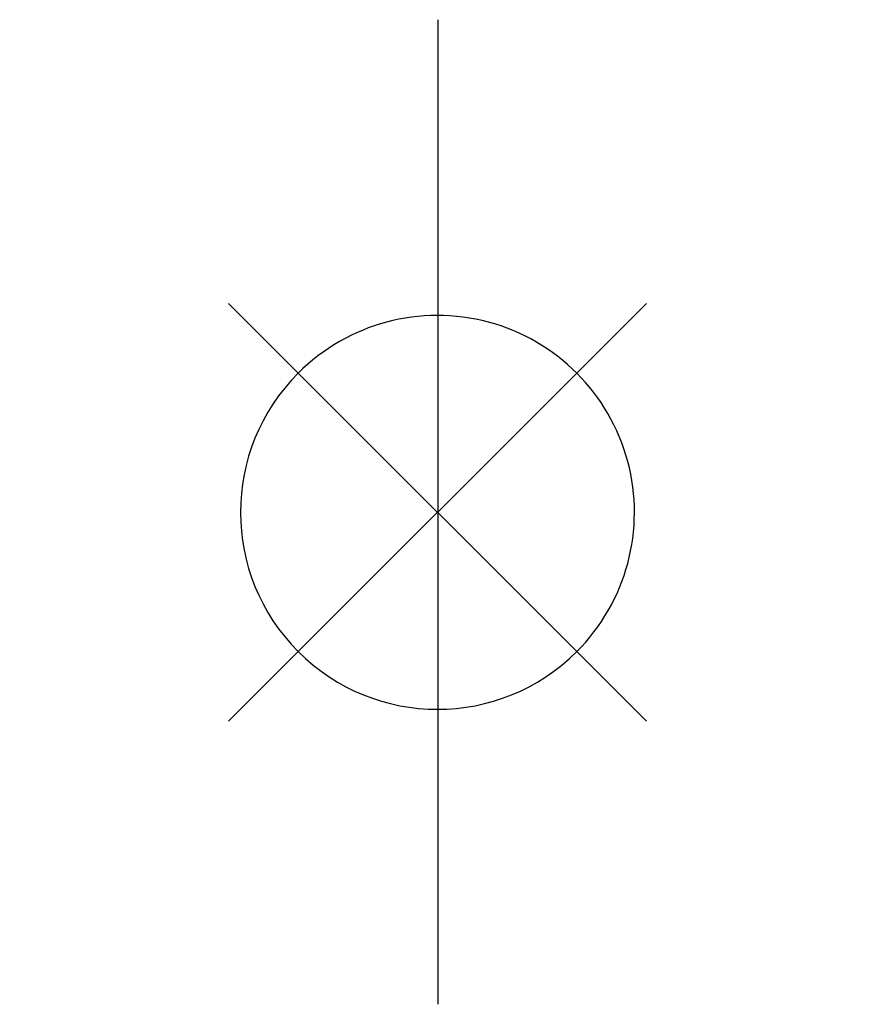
# Model space of a CAD drawing. Extents: x -29284 to 2055880, y -64816 to 121103.
# Tile 3 of 123: x -29284 to -27587, y 44247 to 46247. Entities that reach past the tile are written whole.
import ezdxf

# ---------------------------------------------------------------- set-up
doc = ezdxf.new("R2010")
doc.units = 0
doc.header["$LTSCALE"] = 50
doc.header["$MEASUREMENT"] = 0
doc.linetypes.add('DASHDOT', pattern=[1, 0.5, -0.25, 0, -0.25])
doc.linetypes.add('DD1', pattern=[2.66667, 1.66667, -0.5, 0, -0.5])
for name, color, linetype in [('A--L90--_F-23-', 7, 'CONTINUOUS'), ('A--L90--_F123-', 7, 'CONTINUOUS'), ('STRAMIEN', 1, 'DD1')]:
    doc.layers.add(name, color=color, linetype=linetype)

# ---------------------------------------------------------------- blocks, each defined once
blk = doc.blocks.new('S090024-')
at = {"layer": 'A--L90--_F-23-', "color": 255}
blk.add_circle((0, 0), 0.0123, dxfattribs=at)
at = {"layer": 'A--L90--_F123-', "color": 2, "linetype": 'Continuous'}
for points in [[(-0.000001, 5.999999), (-0.000001, -6)], [(-6.000001, 0), (5.999999, 0)]]:
    blk.add_lwpolyline(points, dxfattribs=at)
blk.add_lwpolyline([(-4.000001, 0, 1), (3.999998, 0, 1)], format="xyb", close=True, dxfattribs=at)

msp = doc.modelspace()

# ---------------------------------------------------------------- linework, layer by layer
at = {"layer": 'STRAMIEN', "color": 40, "linetype": 'Continuous'}
msp.add_line((-28434.4, 46246.9), (-28434.4, 44246.9), dxfattribs=at)

# ---------------------------------------------------------------- block references
at = {"layer": 'STRAMIEN', "linetype": 'DASHDOT', "xscale": 100, "yscale": 100, "rotation": 315}
msp.add_blockref('S090024-', (-28435.4, 45246.1), dxfattribs=at)

doc.saveas('drawing.dxf')
